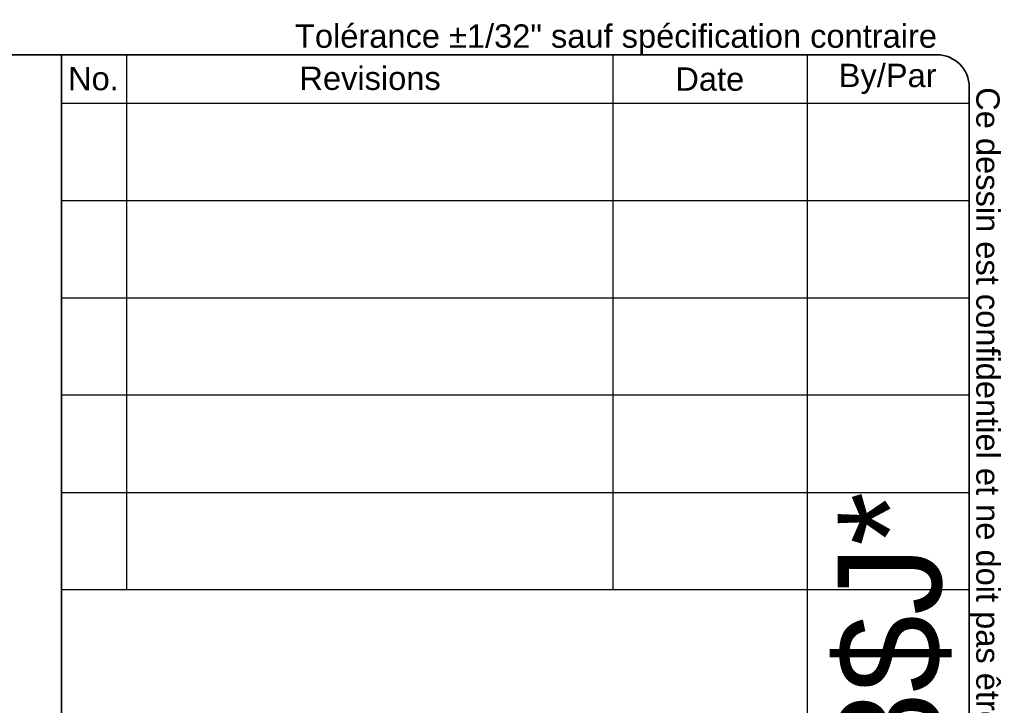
# Model space of a CAD drawing. Header units: inches. Extents: x 0 to 186, y -11 to 121.
# Tile 21 of 21: x 144 to 186, y 91 to 121. Entities that reach past the tile are written whole.
import ezdxf
from ezdxf.enums import TextEntityAlignment as Align

# ---------------------------------------------------------------- set-up
doc = ezdxf.new("R2010")
doc.units = ezdxf.units.IN
doc.header["$LTSCALE"] = 11.141211
doc.header["$MEASUREMENT"] = 0
doc.layers.get('0').update_dxf_attribs({"lineweight": 25})
doc.layers.add('Sketch Geometry(ANSI)', color=7, linetype='Continuous', lineweight=25)
doc.layers.add('Symbols(ANSI)', color=7, linetype='Continuous', lineweight=25)
doc.styles.add('Current-ANSI', font='arial.ttf')
doc.styles.add('Text Style44', font='arialbd.ttf')
doc.styles.add('Text Style83', font='FRE3OF9X.TTF')

# ---------------------------------------------------------------- blocks, each defined once
blk = doc.blocks.new('Title Blocks EXM - ANSI B')
at = {"layer": 'Sketch Geometry(ANSI)'}
for p, q in [((13.25, 10.687), (16.625, 10.687)), ((13.5, 10.687), (13.5, 8.625)), ((15.375, 10.687), (15.375, 8.625)), ((16.125, 10.687), (16.125, 3.5)), ((16.75, 10.562), (16.75, 0.375)), ((13.25, 10.5), (16.75, 10.5)), ((13.25, 10.125), (16.75, 10.125)), ((13.25, 9.75), (16.75, 9.75)), ((16.75, 9.375), (13.25, 9.375)), ((13.25, 9), (16.75, 9)), ((16.75, 9), (16.75, 8.625)), ((13.25, 8.625), (16.75, 8.625))]:
    blk.add_line(p, q, dxfattribs=at)
at = {"layer": 'Sketch Geometry(ANSI)', "linetype": 'Continuous', "lineweight": 35}
for q in [(13.25, 10.687), (13.25, 3.5)]:
    blk.add_line((13.25, 8.625), q, dxfattribs=at)
at = {"layer": 'Sketch Geometry(ANSI)'}
blk.add_arc((16.625, 10.562), 0.125, 0, 90, dxfattribs=at)
at = {"layer": 'Symbols(ANSI)', "color": 7, "char_height": 0.09, "attachment_point": 5, "style": 'Current-ANSI'}
for s, insert, width in [('No.', (13.3727, 10.5947), 0.250391), ('Revisions', (14.4395, 10.5958), 1.873306), ('Date', (15.7494, 10.5928), 0.751347), ('By/Par', (16.4354, 10.5938), 0.622018)]:
    blk.add_mtext(s, dxfattribs=dict(at, insert=insert, width=width))
at = {"layer": 'Symbols(ANSI)', "color": 7, "style": 'Current-ANSI'}
for tag, p in [('REV1', (13.3753, 10.3127)), ('REV1DATE', (15.7496, 10.31)), ('REV1BY', (16.4371, 10.3133)), ('REV2DATE', (15.7475, 9.9406)), ('REV2', (13.3734, 9.9377)), ('REV2BY', (16.4372, 9.9385)), ('REV3', (13.3741, 9.563)), ('REV3DATE', (15.7516, 9.563)), ('REV3BY', (16.4372, 9.5635)), ('REV4', (13.3766, 9.1879)), ('REV4DATE', (15.7516, 9.1879)), ('REV4BY', (16.4411, 9.1885)), ('REV5', (13.3734, 8.8129)), ('REV5DATE', (15.7516, 8.8129)), ('REV5BY', (16.4379, 8.8113)), ('MFG_APPROVED_DATE', (16.3934, 2.3745)), ('DETAIL_REV', (16.2494, 0.9257))]:
    blk.add_attdef(tag, text='', height=0.09, dxfattribs=at).set_placement(p, align=Align.MIDDLE_CENTER)
for tag, p in [('REV1DESC', (13.5255, 10.3098)), ('REV2DESC', (13.5253, 9.9374)), ('REV3DESC', (13.528, 9.5635)), ('REV4DESC', (13.533, 9.1903)), ('REV5DESC', (13.5322, 8.8113)), ('COMPANY', (14.1202, 2.375))]:
    blk.add_attdef(tag, text='', height=0.09, dxfattribs=at).set_placement(p, align=Align.MIDDLE_LEFT)
at = {"layer": 'Symbols(ANSI)', "color": 7, "style": 'Text Style83'}
blk.add_attdef('BARCODE_001', (16.6422, 4.2438), '', height=0.4, rotation=90, dxfattribs=at)
at = {"layer": 'Symbols(ANSI)', "color": 7}
for tag, p, height, style in [('IDW_DATE_001', (16.1021, 2.0916), 0.09, 'Current-ANSI'), ('MATERIEL_001', (13.9591, 1.7815), 0.09, 'Current-ANSI'), ('COLOR_001', (14.2747, 1.4037), 0.09, 'Current-ANSI'), ('FINISH_001', (16.106, 1.3941), 0.09, 'Current-ANSI'), ('IDW_DESC_001', (13.5163, 0.8851), 0.09, 'Current-ANSI'), ('Sheet_Number_001', (16.3428, 0.5799), 0.09, 'Current-ANSI'), ('IDW_REV_001', (15.9474, 0.3552), 0.14, 'Text Style44'), ('IDW_NAME_001', (13.9313, 0.3043), 0.14, 'Text Style44'), ('Number_of_sheets_001', (16.5505, 0.3309), 0.09, 'Current-ANSI')]:
    blk.add_attdef(tag, p, '', height=height, dxfattribs=dict(at, style=style))
blk = doc.blocks.new('Borders 2_EXM - B (Inch)')
at = {"layer": 'Sketch Geometry(ANSI)', "linetype": 'Continuous', "lineweight": 35}
for p, q in [((16.4375, 10.6915), (0.5625, 10.6915)), ((16.5625, 0.3795), (16.5625, 10.5665))]:
    blk.add_line(p, q, dxfattribs=at)
blk.add_arc((16.4375, 10.5665), 0.125, 0, 90, dxfattribs=at)
at = {"layer": 'Symbols(ANSI)', "color": 7, "insert": (13.9625, 10.6915), "char_height": 0.09, "attachment_point": 7, "style": 'Current-ANSI'}
blk.add_mtext('Tolérance ±1/32" sauf spécification contraire', dxfattribs=at)
at = {"layer": 'Symbols(ANSI)', "color": 7, "insert": (16.5625, 10.5665), "char_height": 0.09, "attachment_point": 7, "rotation": 270, "style": 'Current-ANSI'}
blk.add_mtext('Ce dessin est confidentiel et ne doit pas être reproduit ou utilisé sans le consentement de EXM', dxfattribs=at)
at = {"layer": 'Symbols(ANSI)', "color": 7, "style": 'Current-ANSI'}
blk.add_attdef('FILENAME_AND_PATH_001', (6.2084, 10.718), '', height=0.09, dxfattribs=at)

msp = doc.modelspace()

# ---------------------------------------------------------------- block references
at = {"xscale": 11.14121115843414, "yscale": 11.14121115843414, "zscale": 11.14121115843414}
msp.add_blockref('Borders 2_EXM - B (Inch)', (0, 0), dxfattribs=at)
ref = msp.add_blockref('Title Blocks EXM - ANSI B', (-2.089, 0.0506), dxfattribs=dict(xscale=11.14121115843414, yscale=11.14121115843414, zscale=11.14121115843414))
ref.add_attrib('BARCODE_001', '*$H1412SS2048$J*', (183.3255, 47.3322), dxfattribs={"layer": 'Symbols(ANSI)', "color": 7, "height": 4.456485, "rotation": 90, "style": 'Text Style83'})

doc.saveas('drawing.dxf')
